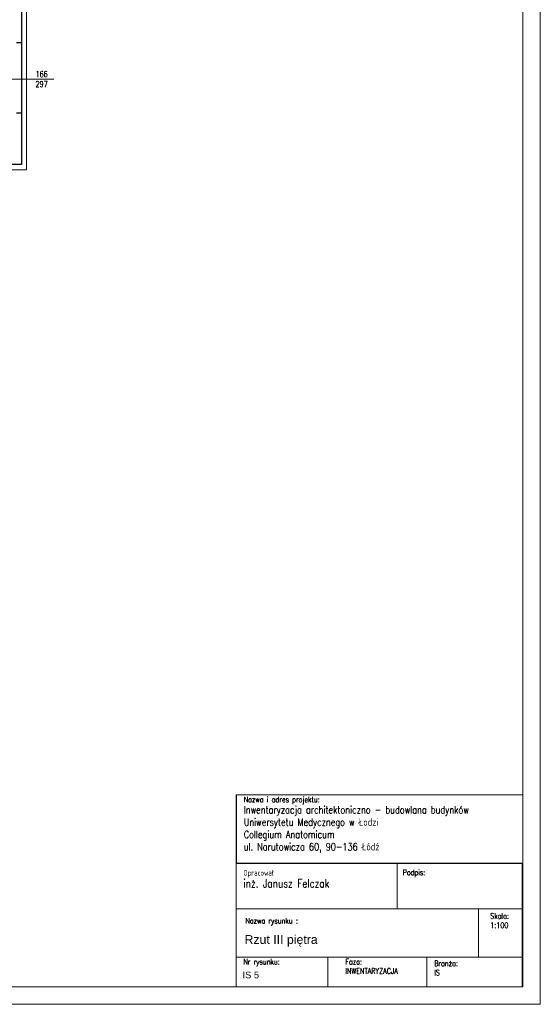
# Model space of a CAD drawing. Header units: millimetres. Extents: x 12584 to 77584, y 9983 to 29820.
# Tile 108 of 176: x 63222 to 64699, y 9983 to 12776. Entities that reach past the tile are written whole.
import ezdxf

# ---------------------------------------------------------------- set-up
doc = ezdxf.new("R2010")
doc.units = ezdxf.units.MM
for name, color, linetype, lineweight in [('m_cienka', 7, 'Continuous', 5), ('m_tabela', 7, 'Continuous', 20), ('m_tekst', 7, 'Continuous', 13), ('m_widok', 7, 'Continuous', 9), ('m_ściany', 7, 'Continuous', 30)]:
    doc.layers.add(name, color=color, linetype=linetype, lineweight=lineweight)
doc.styles.add('opis', font='simplex.shx', dxfattribs={"width": 0.8})
doc.styles.add('PIOTR', font='arial.ttf', dxfattribs={"height": 10})
doc.styles.get("Standard").update_dxf_attribs({"font": 'arial.ttf'})
doc.styles.add('styl1', font='simplex.shx', dxfattribs={"width": 0.75})

msp = doc.modelspace()

# ---------------------------------------------------------------- linework, layer by layer
at = {"layer": 'm_cienka', "color": 7, "ltscale": 3}
msp.add_line((63179.4, 12607.4), (63319.4, 12607.4), dxfattribs=at)
at = {"layer": 'm_cienka', "color": 7, "ltscale": 2}
msp.add_lwpolyline([(59815.4, 11574.6), (60312.4, 11574.6), (60312.4, 11611.5), (62006.4, 11611.5), (62006.4, 11158), (63134.4, 11158), (63134.4, 12350.1), (63241.4, 12350.1), (63241.4, 12874.1), (63134.4, 12874.1), (63134.4, 14071.1), (62007.4, 14071.1), (62007.4, 12857.4), (60753.4, 12857.4), (60753.4, 13851.1), (59446.2, 13851.1)], dxfattribs=at)
at = {"layer": 'm_tabela', "color": 7}
for p, q in [((64699.1, 9982.5), (64699.1, 15922.5)), ((64649.1, 10032.5), (64649.1, 15872.5)), ((64649.1, 10382.7), (64649.1, 10587)), ((63837, 10577), (63837, 10382.7)), ((63836, 10381.7), (63836, 10253)), ((63836, 10381.7), (63836, 10253)), ((64292.8, 10381.7), (63836, 10381.7)), ((63837, 10382.7), (64649.1, 10382.7)), ((64292.8, 10253), (64292.8, 10381.7)), ((64292.8, 10381.7), (64292.8, 10253)), ((64648, 10381.7), (64292.8, 10381.7)), ((64648, 10253), (64648, 10381.7)), ((64648, 10253), (64648, 10381.7)), ((63836, 10253), (64648, 10253)), ((63836, 10116.5), (63836, 10253)), ((63836, 10253), (64292.8, 10253)), ((64292.8, 10253), (63836, 10253)), ((63836, 10253), (64292.8, 10253)), ((64292.8, 10253), (64648, 10253)), ((64648, 10253), (64292.8, 10253)), ((64292.8, 10253), (64648, 10253)), ((64524.1, 10253), (64524.1, 10116.5)), ((64648, 10253), (64648, 10116.5)), ((64648, 10253), (64648, 10116.5)), ((64649.1, 10253), (64649.1, 10124.4)), ((64648, 10116.5), (63836, 10116.5)), ((63836, 10116.5), (64096.3, 10116.5)), ((63836, 10032.5), (63836, 10116.5)), ((64096.3, 10116.5), (64096.3, 10032.5)), ((64096.3, 10116.5), (64377.3, 10116.5)), ((64096.3, 10032.5), (64096.3, 10116.5)), ((64377.3, 10116.5), (64377.3, 10032.5)), ((64377.3, 10116.5), (64648, 10116.5)), ((64377.3, 10032.5), (64377.3, 10116.5)), ((64648, 10116.5), (64648, 10032.5)), ((56339.1, 10032.5), (64649.1, 10032.5)), ((64096.3, 10032.5), (63836, 10032.5)), ((64377.3, 10032.5), (64096.3, 10032.5)), ((64648, 10032.5), (64377.3, 10032.5)), ((56289.1, 9982.5), (64699.1, 9982.5))]:
    msp.add_line(p, q, dxfattribs=at)
at = {"layer": 'm_tabela', "color": 7, "lineweight": 20}
for p, q in [((63836, 10032.5), (63836, 10577)), ((63836, 10577), (64649.1, 10577)), ((64292.8, 10381.7), (64292.8, 10253)), ((63836, 10253), (64649.1, 10253)), ((63836, 10253), (64648, 10253)), ((63836, 10116.5), (64649.1, 10116.5)), ((64096.3, 10116.5), (64096.3, 10032.5)), ((64377.3, 10116.5), (64377.3, 10032.5)), ((64649.1, 10032.5), (63836, 10032.5))]:
    msp.add_line(p, q, dxfattribs=at)
at = {"layer": 'm_widok', "color": 7, "ltscale": 2}
msp.add_line((63227.4, 12711.6), (63227.4, 12511.6), dxfattribs=at)
at = {"layer": 'm_ściany', "color": 7}
for p, q in [((63227.4, 12858.6), (63227.4, 12364.6)), ((63227.4, 12364.6), (63120.4, 12364.6))]:
    msp.add_line(p, q, dxfattribs=at)
at = {"layer": 'm_ściany', "color": 7, "ltscale": 2}
for p, q in [((63213.4, 12711.6), (63227.4, 12711.6)), ((63213.4, 12511.6), (63227.4, 12511.6))]:
    msp.add_line(p, q, dxfattribs=at)

# ---------------------------------------------------------------- texts
at = {"layer": 'm_tabela', "color": 7, "lineweight": 5, "style": 'PIOTR'}
msp.add_text('Rzut III piętra', height=25, dxfattribs=at).set_placement((63860, 10153.9))
at = {"layer": 'm_tabela', "color": 7, "lineweight": 5}
msp.add_text('IS 5', height=18.9, dxfattribs=at).set_placement((63854.4, 10056.3))
at = {"layer": 'm_tabela', "color": 7, "char_height": 26.25, "attachment_point": 1, "style": 'opis'}
for s, insert, width in [('{\\H0.6x;Nazwa i adres projektu:} \\P{\\H0.8x;Inwentaryzacja architektoniczno - budowlana budynków Uniwersytetu Medycznego w Łodzi\\PCollegium Anatomicum\\Pul. Narutowicza 60, 90-136 Łódź}', (63857.8, 10571.3), 714.215), ('{\\H0.6x;Opracował}\\P{\\H0.88x;inż. Janusz Felczak}', (63856.8, 10363.4), 476.912), ('{\\H0.6x;Podpis:}', (64308.5, 10364.5), 91.802), ('{\\H0.6x;Nazwa rysunku :}', (63862.5, 10227.3), 802.267), ('{\\H0.6x;Skala:\\P1:100}', (64557, 10241), 91.802), ('{\\H0.6x;Nr rysunku:}', (63856.8, 10111.3), 247.999), ('{\\H0.6x;Faza:\\PINWENTARYZACJA} ', (64146.1, 10111.1), 242.188), ('{\\H0.6x;Branża:\\PIS} ', (64398.1, 10106.6), 247.999)]:
    msp.add_mtext(s, dxfattribs=dict(at, insert=insert, width=width))
at = {"layer": 'm_tekst', "color": 7, "ltscale": 3, "insert": (63284.4, 12607.4), "char_height": 17, "attachment_point": 5, "style": 'styl1'}
msp.add_mtext_dynamic_manual_height_columns('166\\P297', width=67.252, gutter_width=350, heights=[0], dxfattribs=at)

doc.saveas('drawing.dxf')
